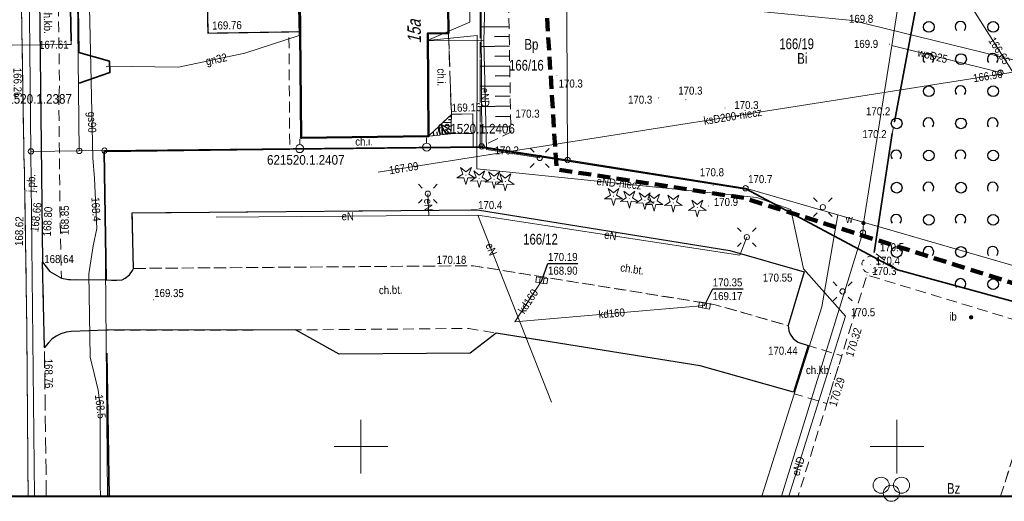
# Model space of a CAD drawing. Header units: metres. Extents: x 6499494 to 6499783, y 5999642 to 5999846.
# Tile 2 of 12: x 6499568 to 6499660, y 5999645 to 5999690. Entities that reach past the tile are written whole.
import ezdxf
from ezdxf.enums import TextEntityAlignment as Align

# ---------------------------------------------------------------- set-up
doc = ezdxf.new("R2010")
doc.units = ezdxf.units.M
for name, pattern in [('1.0_0.5', [1.5, 1, -0.5]), ('1.5_0.5', [2, 1.5, -0.5]), ('219-500', [0]), ('4', [1.8, 1.2, -0.6]), ('egug-500', [0])]:
    doc.linetypes.add(name, pattern=pattern)
doc.layers.get('0').update_dxf_attribs({"color": 2, "lineweight": 5})
doc.styles.get("Standard").update_dxf_attribs({"font": 'Working1250', "width": 0.75})
doc.linetypes.add('902-500', pattern='A,3.75,0,[1,ksztalty.shx,S=0.5,R=0,X=0,Y=0],3.75', length=7.5)

# ---------------------------------------------------------------- blocks, each defined once
blk = doc.blocks.new('PUNKTBUD')
at = {"color": 0}
blk.add_circle((0, 0), 0.045, dxfattribs=at)
blk = doc.blocks.new('202')
at = {"color": 0, "linetype": 'Continuous', "lineweight": 0}
blk.add_circle((0, 0), 0.25, dxfattribs=at)
blk = doc.blocks.new('US15')
at = {"color": 0, "linetype": 'Continuous', "lineweight": 13}
blk.add_circle((0, 0), 0.25, dxfattribs=at)
blk = doc.blocks.new('PW01')
at = {"linetype": 'Continuous', "lineweight": 13}
h = blk.add_hatch(color=0, dxfattribs=at)
edge = h.paths.add_edge_path()
edge.add_arc((0, 0), 0.045, 0, 360)
blk = doc.blocks.new('SM01')
at = {"color": 0, "linetype": 'Continuous', "lineweight": 13}
for p, q in [((-0.53, 0.531), (-0.883, 0.884)), ((0.531, 0.531), (0.884, 0.884)), ((-0.53, -0.53), (-0.883, -0.883)), ((0.531, -0.53), (0.884, -0.883))]:
    blk.add_line(p, q, dxfattribs=at)
blk.add_circle((0, 0), 0.25, dxfattribs=at)
blk = doc.blocks.new('US05')
at = {"color": 0, "linetype": 'Continuous', "lineweight": 13}
for p, q in [((-0.525, -0.25), (-0.525, 0.25)), ((-0.525, 0.25), (-0.175, 0.25)), ((-0.175, -0.25), (-0.175, 0.25)), ((-0.175, 0.25), (0.175, 0.25)), ((0.175, -0.25), (0.175, 0.25)), ((0.175, 0.25), (0.525, 0.25)), ((0.525, -0.25), (0.525, 0.25)), ((-0.525, -0.25), (-0.175, -0.25)), ((-0.175, -0.25), (0.175, -0.25)), ((0.175, -0.25), (0.525, -0.25))]:
    blk.add_line(p, q, dxfattribs=at)
blk = doc.blocks.new('US25')
at = {"linetype": 'Continuous', "lineweight": 0}
h = blk.add_hatch(color=0, dxfattribs=at)
edge = h.paths.add_edge_path()
edge.add_arc((0, 0), 0.2, 0, 360)
blk = doc.blocks.new('BS04')
at = {"color": 0, "linetype": 'Continuous', "lineweight": 13}
for centre in [(-0.95, 0.75), (0.95, 0.75), (0, 0)]:
    blk.add_circle(centre, 0.75, dxfattribs=at)
blk = doc.blocks.new('OP011')
at = {"linetype": 'Continuous', "lineweight": 13}
h = blk.add_hatch(color=0, dxfattribs=at)
edge = h.paths.add_edge_path()
edge.add_arc((0, 0), 0.05, 0, 360)
at = {"color": 0, "linetype": 'Continuous', "lineweight": 13}
for p, q in [((-0.828, -0.268), (-0.283, 0.093)), ((-0.283, 0.093), (-0.512, 0.706)), ((-0.512, 0.706), (0, 0.299)), ((0, 0.299), (0.512, 0.706)), ((0.512, 0.706), (0.283, 0.093)), ((0.283, 0.093), (0.828, -0.268)), ((-0.175, -0.24), (-0.828, -0.268)), ((0, -0.87), (-0.175, -0.24)), ((0.175, -0.24), (0, -0.87)), ((0.828, -0.268), (0.175, -0.24))]:
    blk.add_line(p, q, dxfattribs=at)
blk = doc.blocks.new('OP021')
at = {"linetype": 'Continuous', "lineweight": 13}
h = blk.add_hatch(color=0, dxfattribs=at)
edge = h.paths.add_edge_path()
edge.add_arc((0, 0), 0.05, 0, 360)
at = {"color": 0, "linetype": 'Continuous', "lineweight": 13}
for centre, start, end in [((-0.38, 0.124), 121.308, 202.548), ((0, 0.4), 49.272, 130.728), ((0.38, 0.124), 337.452, 58.692), ((-0.235, -0.324), 193.221, 274.871), ((0.235, -0.324), 265.129, 346.779)]:
    blk.add_arc(centre, 0.4, start, end, dxfattribs=at)
blk = doc.blocks.new('131')
at = {"color": 0, "linetype": 'Continuous', "lineweight": 13}
blk.add_line((0, 0.375), (0, 0.875), dxfattribs=at)
blk.add_circle((0, 0), 0.375, dxfattribs=at)
blk = doc.blocks.new('OTZK1')
at = {"color": 0, "linetype": 'Continuous'}
blk.add_circle((0, 0), 0.5, dxfattribs=at)
blk = doc.blocks.new('OTZK2')
at = {"color": 0, "linetype": 'Continuous'}
blk.add_arc((0, 0), 0.5, 318.85, 221.162, dxfattribs=at)

msp = doc.modelspace()

# ---------------------------------------------------------------- linework, layer by layer
at = {"layer": '000 Inne (niezydentyfikowane)', "color": 7, "linetype": 'CONTINUOUS', "lineweight": 25, "flags": 128}
for points in [[(6499613.82, 5999689.18), (6499611.12, 5999689.13)], [(6499613.83, 5999688.27), (6499612.47, 5999688.24)], [(6499613.85, 5999687.36), (6499611.12, 5999687.31)], [(6499613.87, 5999686.44), (6499612.49, 5999686.41)], [(6499613.88, 5999685.52), (6499611.12, 5999685.47)], [(6499613.9, 5999684.59), (6499612.51, 5999684.56)], [(6499613.91, 5999683.65), (6499611.12, 5999683.6)], [(6499613.93, 5999682.71), (6499612.52, 5999682.69)], [(6499613.95, 5999681.77), (6499611.12, 5999681.72)], [(6499608.42, 5999680.23), (6499607.64, 5999680.24)], [(6499608.43, 5999680.51), (6499608.18, 5999680.51)], [(6499608.44, 5999680.79), (6499608.21, 5999680.79)], [(6499613.96, 5999680.82), (6499612.54, 5999680.79)], [(6499606.81, 5999679.02), (6499606.77, 5999679.41)], [(6499607.15, 5999679.06), (6499607.12, 5999679.38)], [(6499607.4, 5999679.08), (6499607.31, 5999679.93)], [(6499607.99, 5999679.15), (6499607.45, 5999680.06)], [(6499608.41, 5999679.51), (6499607.45, 5999680.06)], [(6499607.68, 5999679.11), (6499607.56, 5999679.59)], [(6499608.33, 5999679.18), (6499607.89, 5999679.62)], [(6499608.42, 5999679.89), (6499607.93, 5999679.98)], [(6499613.98, 5999679.85), (6499611.12, 5999679.8)]]:
    msp.add_lwpolyline(points, dxfattribs=at)
at = {"layer": '218-kontur użytku gruntowego', "color": 3, "linetype": 'egug-500', "lineweight": 18, "flags": 128}
for points in [[(6499619.28, 5999676.75), (6499619.1, 5999710.06)], [(6499619.1, 5999710.06), (6499619.28, 5999676.75)], [(6499611.11, 5999706.88), (6499611.27, 5999678.02)], [(6499611.27, 5999678.02), (6499611.11, 5999706.88)], [(6499573.42, 5999706.09), (6499573.72, 5999677.6)], [(6499573.72, 5999677.6), (6499573.42, 5999706.09)], [(6499569.22, 5999677.55), (6499573.72, 5999677.6)], [(6499569.553, 5999645.37), (6499569.22, 5999677.55)], [(6499573.72, 5999677.6), (6499576.08, 5999677.63)], [(6499611.27, 5999678.02), (6499576.08, 5999677.63)], [(6499576.08, 5999677.63), (6499611.27, 5999678.02)], [(6499576.08, 5999677.63), (6499576.347, 5999645.37)], [(6499619.28, 5999676.75), (6499611.27, 5999678.02)], [(6499611.27, 5999678.02), (6499619.28, 5999676.75)], [(6499635.88, 5999674.11), (6499619.28, 5999676.75)], [(6499619.28, 5999676.75), (6499635.88, 5999674.11)], [(6499644.48, 5999671.62), (6499635.88, 5999674.11)], [(6499635.88, 5999674.11), (6499644.48, 5999671.62)], [(6499644.48, 5999671.62), (6499643.01, 5999663.06)], [(6499643.01, 5999663.06), (6499644.48, 5999671.62)], [(6499679.1, 5999661.62), (6499644.48, 5999671.62)], [(6499644.48, 5999671.62), (6499679.1, 5999661.62)], [(6499643.01, 5999663.06), (6499637.413, 5999645.37)], [(6499637.413, 5999645.37), (6499643.01, 5999663.06)]]:
    msp.add_lwpolyline(points, dxfattribs=at)
at = {"layer": '219-działka ewidencyjna', "color": 7, "linetype": '219-500', "lineweight": 18, "flags": 128}
for points in [[(6499619.1, 5999710.06), (6499619.28, 5999676.75)], [(6499611.27, 5999678.02), (6499611.11, 5999706.88)], [(6499568.93, 5999705.99), (6499569.22, 5999677.55)], [(6499573.72, 5999677.6), (6499573.42, 5999706.09)], [(6499569.22, 5999677.55), (6499573.72, 5999677.6)], [(6499569.22, 5999677.55), (6499569.553, 5999645.37)], [(6499573.72, 5999677.6), (6499576.08, 5999677.63)], [(6499611.27, 5999678.02), (6499576.08, 5999677.63)], [(6499576.08, 5999677.63), (6499576.347, 5999645.37)], [(6499611.27, 5999678.02), (6499619.28, 5999676.75)], [(6499635.88, 5999674.11), (6499619.28, 5999676.75)], [(6499635.88, 5999674.11), (6499679.1, 5999661.62)]]:
    msp.add_lwpolyline(points, dxfattribs=at)
at = {"layer": '312-budynek ewidencyjny', "color": 7, "linetype": 'CONTINUOUS', "lineweight": 50, "flags": 128}
msp.add_lwpolyline([(6499493.86, 5999804.64), (6499782.49, 5999804.67), (6499782.51, 5999645.37), (6499493.88, 5999645.34)], close=True, dxfattribs=at)
for points in [[(6499594.41, 5999678.81), (6499594.23, 5999698.4)], [(6499608.13, 5999691.13), (6499608.17, 5999688.59)], [(6499608.17, 5999688.59), (6499606.25, 5999688.56)], [(6499606.25, 5999688.56), (6499606.31, 5999678.97)], [(6499606.31, 5999678.97), (6499594.41, 5999678.81)]]:
    msp.add_lwpolyline(points, dxfattribs=at)
at = {"layer": 'chodnik', "color": 7, "linetype": '1.0_0.5', "lineweight": 18, "flags": 128}
for points in [[(6499571.82, 5999682.68), (6499571.88, 5999683.85), (6499571.72, 5999694.97), (6499571.64, 5999700.32), (6499571.61, 5999708.74), (6499571.09, 5999708.52), (6499570.26, 5999707.99), (6499569.9, 5999707.08), (6499569.97, 5999700.35), (6499570, 5999694.58), (6499570.3, 5999667.23), (6499570.98, 5999666.33), (6499572.07, 5999665.72), (6499571.94, 5999670.84)], [(6499608.4, 5999679.19), (6499606.31, 5999678.97), (6499594.41, 5999678.81), (6499594.32, 5999688.74), (6499593.28, 5999688.72), (6499593.36, 5999677.76), (6499608.12, 5999677.93), (6499608.37, 5999677.93), (6499610.47, 5999677.95), (6499610.46, 5999679.23)], [(6499606.31, 5999678.97), (6499608.44, 5999681.01), (6499608.17, 5999688.59), (6499606.25, 5999688.56)], [(6499578.78, 5999666.63), (6499610.49, 5999666.88), (6499632.93, 5999663.27), (6499639.86, 5999661.3), (6499641.34, 5999666.32), (6499634.4, 5999668.29), (6499610.86, 5999672.09), (6499582.31, 5999671.84), (6499578.67, 5999671.81)], [(6499570.3, 5999667.23), (6499570.47, 5999659.24), (6499570.81, 5999659.67), (6499571.17, 5999660.03), (6499571.57, 5999660.32), (6499572.01, 5999660.54), (6499572.49, 5999660.69), (6499572.98, 5999660.76), (6499576.28, 5999660.87), (6499593.91, 5999660.89), (6499610.06, 5999661.03), (6499612.63, 5999660.59), (6499623.48, 5999658.86), (6499631.64, 5999657.55), (6499640.36, 5999655.08), (6499641.73, 5999659.44), (6499640.77, 5999659.74), (6499640.72, 5999659.77), (6499640.33, 5999660.09), (6499640.05, 5999660.5), (6499639.93, 5999660.81), (6499639.86, 5999661.3), (6499632.93, 5999663.27), (6499610.49, 5999666.88), (6499578.78, 5999666.63), (6499578.7, 5999666.44), (6499578.41, 5999666.03), (6499578.02, 5999665.72), (6499577.72, 5999665.58), (6499577.22, 5999665.54), (6499576.73, 5999665.55), (6499576.25, 5999665.56), (6499572.71, 5999665.59), (6499572.07, 5999665.72), (6499570.98, 5999666.33)], [(6499641.74, 5999659.43), (6499640.42, 5999654.94), (6499643.46, 5999654.02), (6499644.85, 5999658.48)]]:
    msp.add_lwpolyline(points, close=True, dxfattribs=at)
at = {"layer": 'jezdnia', "color": 7, "linetype": '1.5_0.5', "lineweight": 18, "flags": 128}
for points in [[(6499568.956, 5999645.37), (6499568.85, 5999659.18), (6499568.72, 5999668.86), (6499568.27, 5999694.28), (6499568.43, 5999700.38), (6499568.41, 5999705.71), (6499569.9, 5999707.08), (6499570.15, 5999715.14), (6499568.27, 5999715.45), (6499568.06, 5999735.95), (6499567.84, 5999745.94), (6499567.91, 5999757.29), (6499567.94, 5999764.84), (6499568.18, 5999770.31), (6499568.54, 5999777.56), (6499564.54, 5999778.03), (6499563.65, 5999769.69), (6499563.93, 5999764.22), (6499563.92, 5999757.08), (6499563.92, 5999747.33), (6499563.94, 5999744.24), (6499563.98, 5999735.97), (6499564.05, 5999732.1), (6499564.21, 5999715.63), (6499564.3, 5999708.31), (6499564.31, 5999706.14), (6499564.45, 5999690.02), (6499564.55, 5999678.92), (6499564.68, 5999668.67), (6499564.76, 5999663.41), (6499564.83, 5999658.36), (6499564.94, 5999648.1), (6499564.966, 5999645.37)], [(6499570.645, 5999645.37), (6499570.63, 5999647.86), (6499570.47, 5999659.24), (6499570.3, 5999667.23), (6499570, 5999694.58), (6499569.97, 5999700.35), (6499569.9, 5999707.08), (6499568.41, 5999705.71), (6499568.43, 5999700.38), (6499568.27, 5999694.28), (6499568.72, 5999668.86), (6499568.85, 5999659.18), (6499568.956, 5999645.37)]]:
    msp.add_lwpolyline(points, dxfattribs=at)
at = {"layer": 'krawężnik', "color": 7, "linetype": 'CONTINUOUS', "lineweight": 25, "flags": 128}
for points in [[(6499585.78, 5999706.3), (6499585.55, 5999697.54), (6499585.72, 5999688.59), (6499593.28, 5999688.72), (6499594.32, 5999688.74)], [(6499569.97, 5999700.35), (6499570, 5999694.58), (6499570.3, 5999667.23)]]:
    msp.add_lwpolyline(points, dxfattribs=at)
msp.add_lwpolyline([(6499570.3, 5999667.23), (6499570.98, 5999666.33), (6499572.07, 5999665.72), (6499572.71, 5999665.59), (6499576.25, 5999665.56), (6499576.73, 5999665.55), (6499577.22, 5999665.54), (6499577.72, 5999665.58), (6499578.02, 5999665.72), (6499578.41, 5999666.03), (6499578.7, 5999666.44), (6499578.78, 5999666.63), (6499578.67, 5999671.81), (6499582.31, 5999671.84), (6499610.86, 5999672.09), (6499634.4, 5999668.29), (6499641.34, 5999666.32), (6499639.86, 5999661.3), (6499639.93, 5999660.81), (6499640.05, 5999660.5), (6499640.33, 5999660.09), (6499640.72, 5999659.77), (6499640.77, 5999659.74), (6499641.73, 5999659.44), (6499640.36, 5999655.08), (6499631.64, 5999657.55), (6499623.48, 5999658.86), (6499612.63, 5999660.59), (6499610.2, 5999658.71), (6499597.97, 5999658.63), (6499593.91, 5999660.89), (6499576.28, 5999660.87), (6499572.98, 5999660.76), (6499572.49, 5999660.69), (6499572.01, 5999660.54), (6499571.57, 5999660.32), (6499571.17, 5999660.03), (6499570.81, 5999659.67), (6499570.47, 5999659.24)], close=True, dxfattribs=at)
at = {"layer": 'Obszar opracowania', "color": 94, "linetype": '4', "lineweight": 200, "flags": 128}
msp.add_lwpolyline([(6499682.05, 5999658.54), (6499635.72, 5999673.21), (6499618.25, 5999675.88), (6499616.17, 5999708.92), (6499607.19, 5999708.96), (6499607.31, 5999705.61), (6499591.88, 5999705.26), (6499591.9, 5999708.16), (6499574.06, 5999708.3), (6499573.41, 5999773.36), (6499642.19, 5999767.14), (6499638.23, 5999756.41), (6499640.75, 5999756.31), (6499635.14, 5999718.71), (6499654.3, 5999715.43), (6499657, 5999715.8), (6499662.07, 5999755.82), (6499753.44, 5999752.64), (6499756.4, 5999746.65), (6499746.27, 5999735.6), (6499726.98, 5999715.43), (6499713.54, 5999700.78)], close=True, dxfattribs=at)
at = {"layer": 'obszar utwardzony', "color": 7, "linetype": '1.5_0.5', "lineweight": 18, "flags": 128}
msp.add_lwpolyline([(6499585.55, 5999714.83), (6499588.06, 5999706.54), (6499585.59, 5999706.5), (6499585.78, 5999706.3), (6499585.55, 5999697.54), (6499585.72, 5999688.59), (6499593.28, 5999688.72), (6499594.32, 5999688.74), (6499594.27, 5999693.08), (6499592.14, 5999693.12), (6499592.19, 5999697.43), (6499594.24, 5999697.44), (6499594.23, 5999698.4), (6499593.86, 5999698.39), (6499593.85, 5999698.69), (6499593.64, 5999704.54), (6499606, 5999704.72), (6499606.38, 5999704.93), (6499606.83, 5999704.85), (6499607.27, 5999704.71), (6499607.61, 5999704.47), (6499607.93, 5999704.28), (6499608.25, 5999703.78), (6499608.45, 5999703.15), (6499608.13, 5999691.13), (6499608.17, 5999688.59), (6499608.44, 5999681.01), (6499610.45, 5999681.06), (6499610.46, 5999679.23), (6499610.47, 5999677.95), (6499611.12, 5999677.96), (6499611.11, 5999706.88), (6499611.15, 5999713.06), (6499613.34, 5999715.47), (6499615.43, 5999716.27), (6499617.49, 5999716.05), (6499620.32, 5999715.82), (6499623.42, 5999715.57), (6499640.1, 5999712.9), (6499644.05, 5999710.85), (6499652.53, 5999709.45), (6499656.8, 5999709.32), (6499655.36, 5999713.73), (6499653.7, 5999713.9), (6499642.52, 5999715.45), (6499642.16, 5999715.55), (6499641.48, 5999715.81), (6499640.9, 5999716.1), (6499640.44, 5999716.35), (6499640.08, 5999716.58), (6499639.74, 5999716.86), (6499639.41, 5999717.18), (6499639.14, 5999717.45), (6499638.9, 5999717.75), (6499638.71, 5999718), (6499638.48, 5999718.32), (6499638.4, 5999718.5), (6499638.35, 5999718.7), (6499637.64, 5999718.79), (6499641.83, 5999749.53), (6499639.28, 5999749.74), (6499638.43, 5999742.54), (6499638.17, 5999741.88), (6499637.83, 5999741.35), (6499637.27, 5999741.04), (6499636.79, 5999741.01), (6499633.34, 5999741.57), (6499632.94, 5999742.02), (6499632.58, 5999742.5), (6499632.34, 5999743), (6499621.45, 5999744.45), (6499619.25, 5999744.82), (6499617.42, 5999741.6), (6499617.24, 5999740.19), (6499617.17, 5999736.46), (6499620.3, 5999735.9), (6499621.22, 5999735.28), (6499621.66, 5999734.95), (6499622.14, 5999734.5), (6499622.49, 5999734.14), (6499623.01, 5999733.41), (6499623.18, 5999732.98), (6499623.35, 5999732.49), (6499623.48, 5999731.94), (6499623.56, 5999731.49), (6499623.56, 5999730.77), (6499623.47, 5999729.89), (6499623.33, 5999728.9), (6499623.17, 5999727.74), (6499622.9, 5999725.87), (6499622.72, 5999725.36), (6499622.47, 5999724.91), (6499622.23, 5999724.61), (6499621.9, 5999724.28), (6499621.64, 5999724.06), (6499620.25, 5999723.29), (6499611.05, 5999720.34), (6499605.07, 5999718.27), (6499602.51, 5999717.88), (6499594.5, 5999715.73), (6499593.54, 5999716.67), (6499589.8, 5999716.13), (6499588.53, 5999715.25)], close=True, dxfattribs=at)
at = {"layer": 'obudowa ochronna przewodu', "color": 7, "linetype": 'CONTINUOUS', "lineweight": 35, "flags": 128}
msp.add_lwpolyline([(6499572.97, 5999687.87), (6499572.69, 5999701.48)], dxfattribs=at)
at = {"layer": 'ogrodzenie trwałe', "color": 7, "linetype": '902-500', "lineweight": 35, "flags": 128}
for points in [[(6499573.4, 5999705.92), (6499573.68, 5999686.78), (6499576.54, 5999685.98), (6499576.59, 5999684.91), (6499573.73, 5999683.91)], [(6499649.78, 5999680.3), (6499653.67, 5999701.08)], [(6499649.56, 5999679.23), (6499647.89, 5999668.13)], [(6499576.25, 5999665.56), (6499576.06, 5999677.55), (6499593.36, 5999677.76), (6499608.12, 5999677.93), (6499608.37, 5999677.93), (6499610.47, 5999677.95), (6499611.12, 5999677.96), (6499635.98, 5999674.02)], [(6499635.98, 5999674.02), (6499650.04, 5999666.49), (6499673.47, 5999660.08), (6499664.336, 5999645.37)], [(6499576.524, 5999645.37), (6499576.3, 5999658.73)]]:
    msp.add_lwpolyline(points, dxfattribs=at)
at = {"layer": 'plac gier i zabaw', "color": 7, "linetype": '1.0_0.5', "lineweight": 18, "flags": 128}
msp.add_lwpolyline([(6499659.674, 5999645.37), (6499664.54, 5999660.75), (6499647.2, 5999666.02), (6499644.85, 5999658.48), (6499643.46, 5999654.02), (6499640.774, 5999645.37)], dxfattribs=at)
at = {"layer": 'przewód elektroenergetyczny podziemny', "color": 1, "linetype": 'CONTINUOUS', "lineweight": 18, "flags": 128}
for points in [[(6499606.17, 5999687.9), (6499610.16, 5999689.6), (6499610.28, 5999708.86), (6499611.55, 5999713.53), (6499621.97, 5999711.93), (6499635, 5999710.4), (6499636.67, 5999710.9), (6499641.51, 5999716.68), (6499641.66, 5999718.81), (6499641.66, 5999718.84)], [(6499611.45, 5999687.87), (6499611.7, 5999697.33)], [(6499645.21, 5999662.17), (6499641.3, 5999666.6), (6499640.09, 5999672.13), (6499636.94, 5999673.26), (6499610.82, 5999675.94), (6499610.83, 5999688.37), (6499606.17, 5999687.9)], [(6499606.17, 5999687.9), (6499611.45, 5999687.87), (6499611.71, 5999677.73), (6499616.68, 5999676.94)], [(6499606.24, 5999673.6), (6499606.33, 5999671.57)], [(6499586.49, 5999671.41), (6499606.33, 5999671.57), (6499610.91, 5999671.61)], [(6499636, 5999669.55), (6499635.35, 5999667.86), (6499610.91, 5999671.61)], [(6499617.77, 5999654.16), (6499610.91, 5999671.61)], [(6499639.908, 5999645.37), (6499645.21, 5999662.17)]]:
    msp.add_lwpolyline(points, dxfattribs=at)
at = {"layer": 'przewód gazowy', "color": 52, "linetype": 'CONTINUOUS', "lineweight": 18, "flags": 128}
for points in [[(6499575.697, 5999645.37), (6499575.69, 5999646.45), (6499575.69, 5999653.82), (6499575.5, 5999655.27), (6499575.12, 5999656.83), (6499574.73, 5999658.34), (6499574.63, 5999666.13), (6499575.02, 5999668.74), (6499575.38, 5999670.37), (6499575.14, 5999675.03), (6499574.99, 5999676.96), (6499574.81, 5999685.52), (6499574.54, 5999697.89), (6499574.55, 5999702.01), (6499574.55, 5999704.08)], [(6499572.59, 5999687.52), (6499559.73, 5999687.36), (6499572.59, 5999687.52), (6499572.98, 5999687.52), (6499572.97, 5999687.87), (6499572.69, 5999701.48), (6499572.69, 5999701.95)], [(6499576.22, 5999685.45), (6499576.37, 5999685.49), (6499582.99, 5999685.42), (6499589.17, 5999686.71), (6499594.23, 5999688.37), (6499594.19, 5999691.01), (6499594.17, 5999691.21)]]:
    msp.add_lwpolyline(points, dxfattribs=at)
at = {"layer": 'przewód kanalizacyjny', "color": 34, "linetype": 'CONTINUOUS', "lineweight": 18, "flags": 128}
for points in [[(6499660.81, 5999684.95), (6499660.55, 5999685.36), (6499634.22, 5999726.95), (6499633.93, 5999727.41)], [(6499660.81, 5999684.95), (6499660.25, 5999684.86), (6499602.2, 5999675.71), (6499601.61, 5999675.62)], [(6499614.36, 5999661.65), (6499616.87, 5999665.51)], [(6499614.36, 5999661.65), (6499632.05, 5999663.18)]]:
    msp.add_lwpolyline(points, dxfattribs=at)
at = {"layer": 'przewód telekomunikacyjny podziemny', "color": 30, "linetype": 'CONTINUOUS', "lineweight": 18, "flags": 128}
msp.add_lwpolyline([(6499608.13, 5999691.1), (6499630.72, 5999690.77), (6499634.43, 5999690.9), (6499645.86, 5999689.76), (6499668.6, 5999684.2)], dxfattribs=at)
at = {"layer": 'przewód wodociągowy', "color": 5, "linetype": 'CONTINUOUS', "lineweight": 18, "flags": 128}
for points in [[(6499656.03, 5999704.09), (6499652.49, 5999706.35), (6499649.52, 5999687.42), (6499646.88, 5999670.86)], [(6499649.52, 5999687.42), (6499659.66, 5999684.9)], [(6499639.244, 5999645.37), (6499646.83, 5999669.97), (6499646.88, 5999670.86)]]:
    msp.add_lwpolyline(points, dxfattribs=at)
at = {"layer": 'rzedna-Atr2', "color": 7, "flags": 128}
for points in [[(6499616.87, 5999665.51), (6499617.45, 5999667.09), (6499620.235, 5999667.09)], [(6499632.05, 5999663.18), (6499632.82, 5999664.72), (6499635.668, 5999664.72)]]:
    msp.add_lwpolyline(points, dxfattribs=at)
at = {"layer": 'schody w ciągu komunikacyjnym', "color": 7, "linetype": 'CONTINUOUS', "lineweight": 18, "flags": 128}
msp.add_lwpolyline([(6499608.44, 5999681.01), (6499608.4, 5999679.19), (6499610.46, 5999679.23), (6499610.45, 5999681.06)], close=True, dxfattribs=at)
at = {"layer": 'skarpa nieumocniona', "color": 7, "linetype": '1.0_0.5', "lineweight": 18, "flags": 128}
for points in [[(6499617.49, 5999716.05), (6499615.43, 5999716.27), (6499613.34, 5999715.47), (6499611.15, 5999713.06), (6499611.11, 5999706.88), (6499611.12, 5999677.96), (6499613.99, 5999679.35), (6499613.74, 5999693.56), (6499613.15, 5999704.63), (6499612.91, 5999712.3)], [(6499617.49, 5999716.05), (6499615.43, 5999716.27), (6499613.34, 5999715.47), (6499611.15, 5999713.06), (6499611.11, 5999706.88), (6499611.12, 5999677.96), (6499613.99, 5999679.35), (6499613.74, 5999693.56), (6499613.15, 5999704.63), (6499612.91, 5999712.3)], [(6499608.44, 5999681.01), (6499606.31, 5999678.97), (6499608.4, 5999679.19)], [(6499608.44, 5999681.01), (6499606.31, 5999678.97), (6499608.4, 5999679.19)]]:
    msp.add_lwpolyline(points, close=True, dxfattribs=at)
at = {"layer": 'trawnik', "color": 7, "linetype": '1.0_0.5', "lineweight": 18, "flags": 128}
msp.add_lwpolyline([(6499678.42, 5999659.21), (6499667.9, 5999645.37), (6499659.67, 5999645.37), (6499664.54, 5999660.75), (6499667.43, 5999662.43)], close=True, dxfattribs=at)
at = {"layer": 'Wstawianie ramki sekcyjnej z opisem', "color": 7, "linetype": 'CONTINUOUS', "lineweight": 13, "flags": 128}
for points in [[(6499600, 5999647.5), (6499600, 5999652.5)], [(6499600, 5999647.5), (6499600, 5999652.5)], [(6499600, 5999647.5), (6499600, 5999652.5)], [(6499600, 5999647.5), (6499600, 5999652.5)], [(6499600, 5999647.5), (6499600, 5999652.5)], [(6499650, 5999647.5), (6499650, 5999652.5)], [(6499650, 5999647.5), (6499650, 5999652.5)], [(6499650, 5999647.5), (6499650, 5999652.5)], [(6499650, 5999647.5), (6499650, 5999652.5)], [(6499650, 5999647.5), (6499650, 5999652.5)], [(6499597.5, 5999650), (6499602.5, 5999650)], [(6499597.5, 5999650), (6499602.5, 5999650)], [(6499597.5, 5999650), (6499602.5, 5999650)], [(6499597.5, 5999650), (6499602.5, 5999650)], [(6499597.5, 5999650), (6499602.5, 5999650)], [(6499647.5, 5999650), (6499652.5, 5999650)], [(6499647.5, 5999650), (6499652.5, 5999650)], [(6499647.5, 5999650), (6499652.5, 5999650)], [(6499647.5, 5999650), (6499652.5, 5999650)], [(6499647.5, 5999650), (6499652.5, 5999650)]]:
    msp.add_lwpolyline(points, dxfattribs=at)
at = {"layer": 'zadrzewienie  zakrzewienie', "color": 7, "linetype": '1.0_0.5', "lineweight": 18, "flags": 128}
msp.add_lwpolyline([(6499650.04, 5999666.49), (6499647.89, 5999668.13), (6499649.56, 5999679.23), (6499649.78, 5999680.3), (6499653.67, 5999701.08), (6499657.54, 5999695.25), (6499662.39, 5999694.53), (6499659.32, 5999708.36), (6499677.63, 5999717.65), (6499698.8, 5999714.94), (6499712.78, 5999702.04), (6499711.97, 5999701.03), (6499700.3, 5999686.69), (6499695.36, 5999680.34), (6499686.97, 5999669.42), (6499680.71, 5999662.29), (6499673.47, 5999660.08)], close=True, dxfattribs=at)

# ---------------------------------------------------------------- block references
at = {"layer": '131-Punkt osnowy pomiarowej', "color": 7, "linetype": 'CONTINUOUS', "lineweight": 18}
for p in [(6499594.29, 5999677.81), (6499606.13, 5999677.95)]:
    msp.add_blockref('131', p, dxfattribs=at)
at = {"layer": '202-punkt graniczny', "color": 7, "linetype": 'CONTINUOUS', "lineweight": 18}
for p in [(6499569.22, 5999677.55), (6499573.72, 5999677.6), (6499576.08, 5999677.63), (6499611.27, 5999678.02), (6499619.28, 5999676.75), (6499635.88, 5999674.11)]:
    msp.add_blockref('202', p, dxfattribs=at)
at = {"layer": 'drzewo iglaste', "color": 94, "linetype": 'CONTINUOUS', "lineweight": 18}
for p in [(6499609.79, 5999675.34), (6499611.04, 5999675.04), (6499612.42, 5999674.95), (6499613.47, 5999674.74), (6499623.56, 5999673.38), (6499625.04, 5999673.14), (6499626.48, 5999672.99), (6499627.34, 5999672.85), (6499629.14, 5999672.76), (6499631.38, 5999672.31)]:
    msp.add_blockref('OP011', p, dxfattribs=at)
at = {"layer": 'drzewo liściaste', "color": 94, "linetype": 'CONTINUOUS', "lineweight": 18}
msp.add_blockref('OP021', (6499647.52, 5999666.98), dxfattribs=at)
at = {"layer": 'inna budowla', "color": 7, "linetype": 'CONTINUOUS', "lineweight": 18, "rotation": 358.09}
msp.add_blockref('US25', (6499656.92, 5999662.07), dxfattribs=at)
at = {"layer": 'komora podziemna', "color": 5, "linetype": 'CONTINUOUS', "lineweight": 18}
for p in [(6499659.66, 5999684.9), (6499646.83, 5999669.97)]:
    msp.add_blockref('US15', p, dxfattribs=at)
at = {"layer": 'kratka ściekowa', "color": 34, "linetype": 'CONTINUOUS', "lineweight": 18}
for p, rotation in [((6499616.87, 5999665.51), 351.192), ((6499632.05, 5999663.18), 169.799)]:
    msp.add_blockref('US05', p, dxfattribs=dict(at, rotation=rotation))
at = {"layer": 'latarnia', "color": 7, "linetype": 'CONTINUOUS', "lineweight": 18, "rotation": 269.533}
msp.add_blockref('SM01', (6499616.68, 5999676.94), dxfattribs=at)
at = {"layer": 'latarnia', "color": 7, "linetype": 'CONTINUOUS', "lineweight": 18}
for p in [(6499606.24, 5999673.6), (6499643.09, 5999672.35), (6499636, 5999669.55), (6499644.93, 5999664.49)]:
    msp.add_blockref('SM01', p, dxfattribs=at)
at = {"layer": 'pikieta naturalna', "color": 7, "linetype": 'CONTINUOUS', "lineweight": 13}
for p in [(6499649.31, 5999687.56), (6499618.29, 5999684.65), (6499627.78, 5999682.55), (6499630.31, 5999682.37), (6499633.97, 5999681.6), (6499649.78, 5999680.3), (6499613.99, 5999679.35), (6499649.56, 5999679.23), (6499611.97, 5999677.27), (6499632.85, 5999674.38), (6499635.94, 5999674.06), (6499610.86, 5999672.09), (6499632.42, 5999672.46), (6499647.91, 5999668.24), (6499647.52, 5999666.98), (6499647.2, 5999666.02), (6499645.21, 5999662.17)]:
    msp.add_blockref('PW01', p, dxfattribs=at)
at = {"layer": 'pikieta sztuczna', "color": 7, "linetype": 'CONTINUOUS', "lineweight": 13}
for p in [(6499585.78, 5999688.65), (6499608.44, 5999681.01), (6499570.26, 5999670.72), (6499570.35, 5999670.71), (6499571.94, 5999670.84), (6499568.72, 5999668.86), (6499570.3, 5999667.23), (6499610.49, 5999666.88), (6499641.34, 5999666.32), (6499580.64, 5999663.7), (6499570.47, 5999659.24), (6499641.73, 5999659.44), (6499644.85, 5999658.48), (6499643.46, 5999654.02)]:
    msp.add_blockref('PW01', p, dxfattribs=at)
at = {"layer": 'plac gier i zabaw', "color": 7, "linetype": 'CONTINUOUS', "lineweight": 18}
msp.add_blockref('BS04', (6499649.48, 5999645.65), dxfattribs=at)
at = {"layer": 'Punkt budynku', "color": 5, "linetype": 'CONTINUOUS', "lineweight": 18}
for p in [(6499606.25, 5999688.56), (6499608.17, 5999688.59), (6499594.41, 5999678.81), (6499606.31, 5999678.97)]:
    msp.add_blockref('PUNKTBUD', p, dxfattribs=at)
at = {"layer": 'rzedna', "color": 52, "linetype": 'CONTINUOUS', "lineweight": 18}
for p in [(6499572.98, 5999687.52), (6499575.38, 5999670.37), (6499575.5, 5999655.27)]:
    msp.add_blockref('PW01', p, dxfattribs=at)
at = {"layer": 'rzedna', "color": 34, "linetype": 'CONTINUOUS', "lineweight": 18, "rotation": 8.954}
msp.add_blockref('PW01', (6499602.2, 5999675.71), dxfattribs=at)
at = {"layer": 'rzedna', "color": 34, "linetype": 'CONTINUOUS', "lineweight": 18}
for p in [(6499616.87, 5999665.51), (6499632.05, 5999663.18)]:
    msp.add_blockref('PW01', p, dxfattribs=at)
at = {"layer": 'zadrzewienie  zakrzewienie', "color": 7, "linetype": 'CONTINUOUS', "lineweight": 18}
for name, p in [('OTZK1', (6499652.976, 5999689.166)), ('OTZK2', (6499655.934, 5999689.177)), ('OTZK1', (6499658.976, 5999689.166)), ('OTZK2', (6499652.934, 5999686.177)), ('OTZK1', (6499655.976, 5999686.166)), ('OTZK2', (6499658.934, 5999686.177)), ('OTZK1', (6499652.976, 5999683.166)), ('OTZK2', (6499655.934, 5999683.177)), ('OTZK1', (6499658.976, 5999683.166)), ('OTZK1', (6499649.976, 5999680.166)), ('OTZK2', (6499652.934, 5999680.177)), ('OTZK1', (6499655.976, 5999680.166)), ('OTZK2', (6499658.934, 5999680.177)), ('OTZK2', (6499649.934, 5999677.177)), ('OTZK1', (6499652.976, 5999677.166)), ('OTZK2', (6499655.934, 5999677.177)), ('OTZK1', (6499658.976, 5999677.166)), ('OTZK2', (6499652.934, 5999674.177)), ('OTZK2', (6499658.934, 5999674.177)), ('OTZK1', (6499649.976, 5999674.166)), ('OTZK1', (6499655.976, 5999674.166)), ('OTZK2', (6499649.934, 5999671.177)), ('OTZK1', (6499652.976, 5999671.166)), ('OTZK2', (6499655.934, 5999671.177)), ('OTZK1', (6499658.976, 5999671.166)), ('OTZK1', (6499649.976, 5999668.166)), ('OTZK2', (6499652.934, 5999668.177)), ('OTZK1', (6499655.976, 5999668.166)), ('OTZK2', (6499658.934, 5999668.177)), ('OTZK2', (6499655.934, 5999665.177)), ('OTZK1', (6499658.976, 5999665.166))]:
    msp.add_blockref(name, p, dxfattribs=at)
at = {"layer": 'zasuwa lub zawór', "color": 5, "linetype": 'CONTINUOUS', "lineweight": 18}
msp.add_blockref('US25', (6499646.88, 5999670.86), dxfattribs=at)

# ---------------------------------------------------------------- texts
at = {"layer": '131-Punkt osnowy pomiarowej-Atr103', "color": 7, "width": 0.9}
for s, p in [('621520.1.2387', (6499565.81, 5999681.73)), ('621520.1.2406', (6499607.13, 5999678.95))]:
    msp.add_text(s, height=0.9, dxfattribs=at).set_placement(p, align=Align.BOTTOM_LEFT)
msp.add_text('621520.1.2407', height=0.9, dxfattribs=at).set_placement((6499591.24, 5999676.31))
at = {"layer": '210-oznaczenie konturu użytku gruntowego', "color": 3, "linetype": 'CONTINUOUS', "lineweight": 18, "width": 0.79}
for s, p in [('Bp', (6499615.26, 5999687.04)), ('Bi', (6499640.7, 5999685.73)), ('Bz', (6499654.67, 5999645.6))]:
    msp.add_text(s, height=1, dxfattribs=at).set_placement(p)
at = {"layer": '211-numer działki ewidencyjnej', "color": 7, "linetype": 'CONTINUOUS', "lineweight": 18, "width": 0.79}
for s, p in [('166/19', (6499639.03, 5999688.09)), ('166/16', (6499613.82, 5999686.09)), ('166/12', (6499615.14, 5999669.86))]:
    msp.add_text(s, height=1, dxfattribs=at).set_placement(p, align=Align.TOP_LEFT)
at = {"layer": '238-Punkt adresowy budynku', "color": 7, "linetype": 'CONTINUOUS', "lineweight": 25, "oblique": 15, "width": 0.79}
msp.add_text('15a', height=1.25, rotation=90.842, dxfattribs=at).set_placement((6499605.59, 5999688.73), align=Align.CENTER)
at = {"layer": 'chodnik-Atr17', "color": 7, "width": 0.9}
for s, rotation, p in [('ch.kb.', -89.429, (6499570.41, 5999690.94)), ('ch.i.', -89.642, (6499607.13, 5999685.29)), ('ch.i.', 0.649, (6499599.47, 5999678.09))]:
    msp.add_text(s, height=0.75, rotation=rotation, dxfattribs=at).set_placement(p)
for rotation, p in [(-8.494, (6499625.3, 5999666.57)), (1.207, (6499602.78, 5999664.62))]:
    msp.add_text('ch.bt.', height=0.75, rotation=rotation, dxfattribs=at).set_placement(p, align=Align.MIDDLE_CENTER)
msp.add_text('ch.kb.', height=0.75, dxfattribs=at).set_placement((6499641.51, 5999656.77))
at = {"layer": 'inna budowla-Atr17', "color": 7, "width": 0.9}
msp.add_text('ib', height=0.75, dxfattribs=at).set_placement((6499654.88, 5999661.77))
at = {"layer": 'jezdnia-Atr17', "color": 7, "width": 0.9}
msp.add_text('j.pb.', height=0.75, rotation=87.274, dxfattribs=at).set_placement((6499569.56, 5999673.73))
at = {"layer": 'pikieta naturalna-Atr2', "color": 7, "width": 0.9}
for s, p in [('169.8', (6499645.53, 5999690.3)), ('170.3', (6499618.44, 5999684.26)), ('170.2', (6499647.12, 5999681.67)), ('170.2', (6499646.78, 5999679.54)), ('170.7', (6499636.12, 5999675.34))]:
    msp.add_text(s, height=0.75, dxfattribs=at).set_placement(p, align=Align.TOP_LEFT)
for s, p in [('169.9', (6499645.99, 5999687.21)), ('170.3', (6499614.41, 5999680.7)), ('170.2', (6499612.47, 5999677.27)), ('170.8', (6499631.61, 5999675.23)), ('170.4', (6499610.93, 5999672.17)), ('170.9', (6499632.92, 5999672.46)), ('170.5', (6499648.41, 5999668.24)), ('170.4', (6499648.02, 5999666.98)), ('170.3', (6499647.7, 5999666.02)), ('170.5', (6499645.71, 5999662.17))]:
    msp.add_text(s, height=0.75, dxfattribs=at).set_placement(p)
for p in [(6499629.6, 5999683.22), (6499624.92, 5999682.38), (6499634.83, 5999681.88)]:
    msp.add_text('170.3', height=0.75, dxfattribs=at).set_placement(p, align=Align.MIDDLE_LEFT)
at = {"layer": 'pikieta sztuczna-Atr2', "color": 7, "width": 0.9}
for s, rotation, p in [('169.76', 0.985, (6499586.13, 5999688.92)), ('169.16', 1.425, (6499608.47, 5999681.24)), ('168.66', 83.506, (6499569.9, 5999670)), ('168.80', 86.82, (6499571.07, 5999669.61)), ('168.85', 90, (6499572.75, 5999669.75)), ('168.62', 88.91, (6499568.47, 5999668.72)), ('168.76', -89.195, (6499570.48, 5999658.2))]:
    msp.add_text(s, height=0.75, rotation=rotation, dxfattribs=at).set_placement(p)
for s, p in [('168.64', (6499570.46, 5999667.13)), ('170.18', (6499607.07, 5999667.06)), ('170.55', (6499637.49, 5999665.4)), ('170.44', (6499637.98, 5999658.58))]:
    msp.add_text(s, height=0.75, dxfattribs=at).set_placement(p)
for s, rotation, p in [('169.35', 359.589, (6499580.72, 5999664.72)), ('170.32', 72.729, (6499645.19, 5999658.53)), ('170.29', 72.729, (6499643.63, 5999653.9))]:
    msp.add_text(s, height=0.75, rotation=rotation, dxfattribs=at).set_placement(p, align=Align.TOP_LEFT)
at = {"layer": 'przewód elektroenergetyczny podziemny-Atr1', "color": 1, "width": 0.9}
for s, rotation, p in [('eND', -88.531, (6499611.56, 5999683.49)), ('eND-niecz', -5.858, (6499621.99, 5999674.79)), ('eN', -87.461, (6499606.26, 5999673.14)), ('eN', 0.462, (6499598.19, 5999671.5)), ('eN', -8.723, (6499622.71, 5999669.8)), ('eN', -68.539, (6499611.95, 5999668.96)), ('eND', 72.483, (6499640.52, 5999647.32))]:
    msp.add_text(s, height=0.75, rotation=rotation, dxfattribs=at).set_placement(p, align=Align.MIDDLE_LEFT)
at = {"layer": 'przewód gazowy-Atr1', "color": 40, "width": 0.9}
for s, rotation, p in [('gn32', 11.79, (6499585.53, 5999685.95)), ('gs90', 271.2, (6499574.9, 5999681.25))]:
    msp.add_text(s, height=0.75, rotation=rotation, dxfattribs=at).set_placement(p, align=Align.MIDDLE_LEFT)
at = {"layer": 'przewód kanalizacyjny-Atr1', "color": 34, "width": 0.9}
for s, rotation, p in [('ksD200-niecz', 8.958, (6499631.98, 5999680.4)), ('kd160', 56.966, (6499614.93, 5999662.53)), ('kd160', 4.943, (6499622.17, 5999662.33))]:
    msp.add_text(s, height=0.75, rotation=rotation, dxfattribs=at).set_placement(p, align=Align.MIDDLE_LEFT)
at = {"layer": 'przewód wodociągowy-Atr1', "color": 5, "width": 0.9}
msp.add_text('woD25', height=0.75, rotation=-13.956, dxfattribs=at).set_placement((6499651.97, 5999686.81), align=Align.MIDDLE_LEFT)
at = {"layer": 'rzedna-Atr2', "color": 7, "width": 0.9}
for s, rotation, p in [('167.61', 0.713, (6499569.97, 5999687.49)), ('166.65', -57.662, (6499658.81, 5999688.11)), ('166.26', -89.458, (6499567.96, 5999685.35)), ('166.90', 8.958, (6499657.11, 5999684.37)), ('167.09', 8.958, (6499602.63, 5999675.78)), ('168.4', -87.052, (6499575.23, 5999673.27)), ('168.5', -82.535, (6499575.55, 5999654.86))]:
    msp.add_text(s, height=0.75, rotation=rotation, dxfattribs=at).set_placement(p, align=Align.MIDDLE_LEFT)
for s, p in [('170.19', (6499617.45, 5999667.098)), ('170.35', (6499632.82, 5999664.728))]:
    msp.add_text(s, height=0.75, dxfattribs=at).set_placement(p, align=Align.BOTTOM_LEFT)
at = {"layer": 'rzedna-Atr3', "color": 7, "width": 0.9}
for s, p in [('168.90', (6499617.45, 5999665.822)), ('169.17', (6499632.82, 5999663.452))]:
    msp.add_text(s, height=0.75, dxfattribs=at).set_placement(p, align=Align.BOTTOM_LEFT)
at = {"layer": 'zasuwa lub zawór-Atr17', "color": 5, "width": 0.9}
msp.add_text('w', height=0.75, dxfattribs=at).set_placement((6499645.88, 5999670.86), align=Align.RIGHT)

doc.saveas('drawing.dxf')
